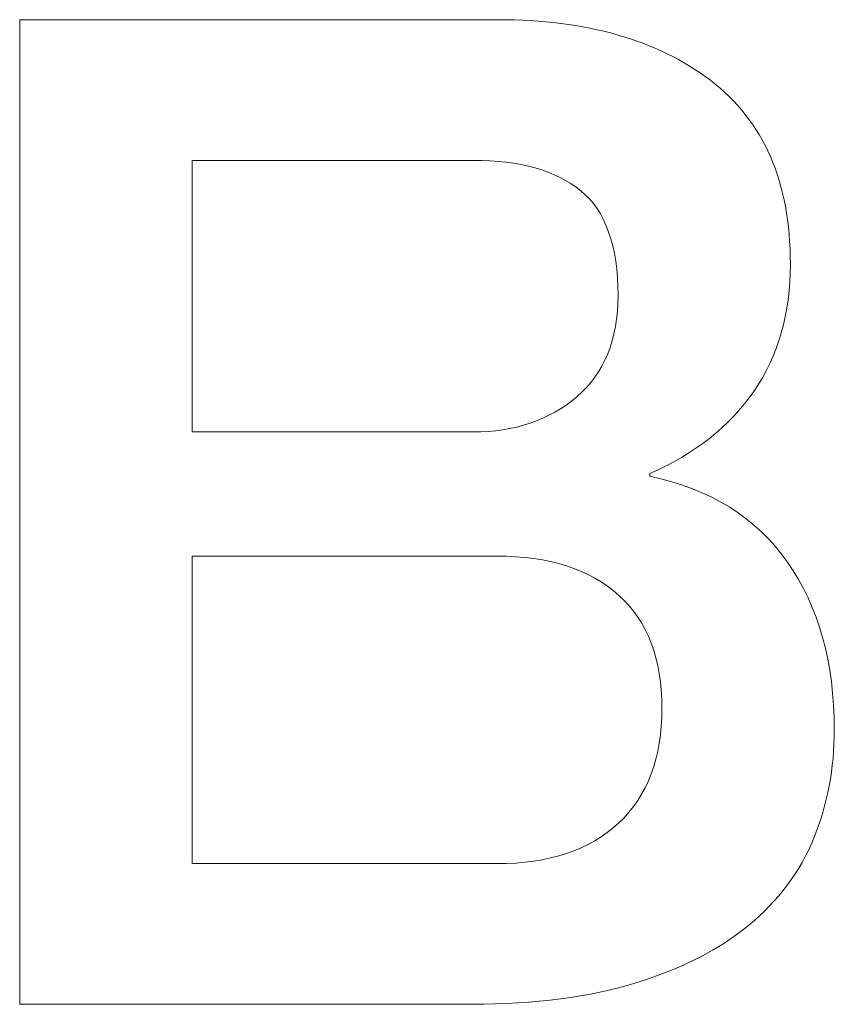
# Model space of a CAD drawing. Header units: millimetres. Extents: x 0 to 2122, y 0 to 1639.
# Tile 45 of 85: x 1631.62 to 1633.08, y 806.58 to 808.35. Entities that reach past the tile are written whole.
import ezdxf

# ---------------------------------------------------------------- set-up
doc = ezdxf.new("R2010")
doc.units = ezdxf.units.MM
doc.layers.add('2', color=7, linetype='Continuous', true_color=0xffffff)

msp = doc.modelspace()

# ---------------------------------------------------------------- linework, layer by layer
at = {"layer": '2', "color": 7, "linetype": 'Continuous', "lineweight": 13}
for points, knots in [([(1631.6191, 808.3457), (1631.6191, 808.3457), (1632.476, 808.3457), (1632.476, 808.3457), (1632.634, 808.3457), (1632.7607, 808.3097), (1632.9516, 808.1648), (1632.9995, 808.055), (1632.9995, 807.9086), (1632.9995, 807.8197), (1632.9777, 807.7435), (1632.9339, 807.68)], [0, 0, 0, 0, 0.0714286, 0.0714286, 0.0714286, 0.1428571, 0.1428571, 0.2142857, 0.2142857, 0.2142857, 0.2857143, 0.2857143, 0.2857143, 0.2857143]), ([(1632.6242, 808.0395), (1632.5794, 808.0758), (1632.5155, 808.0938), (1632.4312, 808.0938), (1632.4312, 808.0938), (1631.9278, 808.0938), (1631.9278, 808.0938)], [0.5714286, 0.5714286, 0.5714286, 0.5714286, 0.7142857, 0.7142857, 0.7142857, 0.8571429, 0.8571429, 0.8571429, 0.8571429]), ([(1631.9278, 807.6074), (1631.9278, 807.6074), (1632.4312, 807.6074), (1632.4312, 807.6074), (1632.5056, 807.6074), (1632.5674, 807.6285), (1632.6662, 807.7125), (1632.6908, 807.7728), (1632.6908, 807.8518), (1632.6908, 807.9407), (1632.6683, 808.0032), (1632.6242, 808.0395)], [0, 0, 0, 0, 0.1428571, 0.1428571, 0.1428571, 0.2857143, 0.2857143, 0.4285714, 0.4285714, 0.4285714, 0.5714286, 0.5714286, 0.5714286, 0.5714286]), ([(1632.6923, 807.3149), (1632.6401, 807.3618), (1632.5674, 807.3851), (1632.4732, 807.3851), (1632.4732, 807.3851), (1631.9278, 807.3851), (1631.9278, 807.3851)], [0.5714286, 0.5714286, 0.5714286, 0.5714286, 0.7142857, 0.7142857, 0.7142857, 0.8571429, 0.8571429, 0.8571429, 0.8571429]), ([(1632.9946, 807.3742), (1633.0503, 807.2941), (1633.0782, 807.1943), (1633.0782, 807.074), (1633.0782, 807.0048), (1633.0658, 806.9403), (1633.0415, 806.8799)], [0.5, 0.5, 0.5, 0.5, 0.5714286, 0.5714286, 0.5714286, 0.6428571, 0.6428571, 0.6428571, 0.6428571]), ([(1631.9278, 806.8344), (1631.9278, 806.8344), (1632.4732, 806.8344), (1632.4732, 806.8344), (1632.5674, 806.8344), (1632.6401, 806.8588), (1632.7441, 806.9558), (1632.7695, 807.0246), (1632.7695, 807.201), (1632.7441, 807.268), (1632.6923, 807.3149)], [0, 0, 0, 0, 0.1428571, 0.1428571, 0.1428571, 0.2857143, 0.2857143, 0.4285714, 0.4285714, 0.5714286, 0.5714286, 0.5714286, 0.5714286]), ([(1632.723, 806.621), (1632.6408, 806.5952), (1632.5427, 806.5825), (1632.4291, 806.5825), (1632.4291, 806.5825), (1631.6191, 806.5825), (1631.6191, 806.5825)], [0.7857143, 0.7857143, 0.7857143, 0.7857143, 0.8571429, 0.8571429, 0.8571429, 0.9285714, 0.9285714, 0.9285714, 0.9285714])]:
    msp.add_open_spline(points, degree=3, knots=knots, dxfattribs=at)
for points in [[(1631.6191, 806.5825), (1631.6191, 806.5825), (1631.6191, 808.3457), (1631.6191, 808.3457)], [(1631.9278, 808.0938), (1631.9278, 808.0938), (1631.9278, 807.6073), (1631.9278, 807.6074)], [(1632.9339, 807.68), (1632.8902, 807.6169), (1632.8281, 807.5678), (1632.7477, 807.5333)], [(1632.7477, 807.5333), (1632.7477, 807.5333), (1632.7476, 807.5283), (1632.7477, 807.5283)], [(1632.7477, 807.5283), (1632.8563, 807.5054), (1632.9385, 807.4539), (1632.9946, 807.3742)], [(1631.9278, 807.3851), (1631.9278, 807.3851), (1631.9278, 806.8344), (1631.9278, 806.8344)], [(1633.0415, 806.8799), (1633.0172, 806.82), (1632.978, 806.7681), (1632.9254, 806.7244)], [(1632.9254, 806.7244), (1632.8725, 806.681), (1632.8055, 806.6464), (1632.723, 806.621)]]:
    msp.add_open_spline(points, degree=3, dxfattribs=at)

doc.saveas('drawing.dxf')
